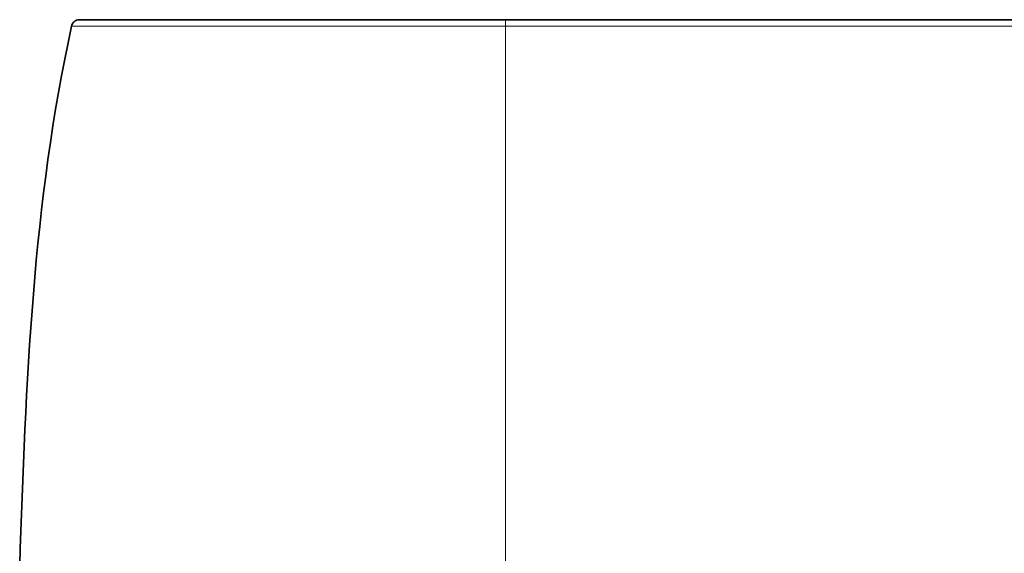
# Model space of a CAD drawing. Header units: millimetres. Extents: x 5 to 415, y 5 to 292.
# Tile 28 of 112: x 83 to 118, y 214 to 233. Entities that reach past the tile are written whole.
import ezdxf

# ---------------------------------------------------------------- set-up
doc = ezdxf.new("R2010")
doc.units = ezdxf.units.MM
doc.layers.add('Sichtbar (ISO)', color=7, linetype='Continuous', lineweight=35)
doc.layers.add('Sichtbar schmal (ISO)', color=7, linetype='Continuous', lineweight=18)

msp = doc.modelspace()

# ---------------------------------------------------------------- linework, layer by layer
at = {"layer": 'Sichtbar (ISO)'}
for p, q in [((100.2748461, 233.30485871), (84.73221868, 233.30485871)), ((100.27484708, 233.30485871), (154.2751523, 233.30485871))]:
    msp.add_line(p, q, dxfattribs=at)
msp.add_open_spline([(84.43917583, 233.06909181), (84.44607935, 233.1005869), (84.45828109, 233.13134113), (84.49121279, 233.18632659), (84.51224372, 233.21131801), (84.56050762, 233.25291241), (84.58834415, 233.2700293), (84.64725482, 233.29433484), (84.67906213, 233.30182617), (84.71795583, 233.30460426), (84.72509405, 233.30485871), (84.73221868, 233.30485871)], degree=3, knots=[0, 0, 0, 0, 0.009672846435, 0.009672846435, 0.019227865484, 0.019227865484, 0.028787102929, 0.028787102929, 0.03834619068, 0.03834619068, 0.040484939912, 0.040484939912, 0.040484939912, 0.040484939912], dxfattribs=at)
msp.add_open_spline([(82.54511089, 213.40485871), (82.76211549, 219.98636247), (83.02714418, 226.63718312), (84.43917594, 233.06909178)], degree=3, dxfattribs=at)
at = {"layer": 'Sichtbar schmal (ISO)'}
for p, q in [((100.27484805, 233.06913509), (100.27484805, 233.30485871)), ((100.27484847, 233.06913443), (154.27515016, 233.06913473))]:
    msp.add_line(p, q, dxfattribs=at)
for points, knots in [([(84.43917594, 233.06909178), (84.43917594, 233.06909179), (84.55320334, 233.06909202), (84.78211799, 233.06909276), (85.01103699, 233.06909351), (85.35484762, 233.06909476), (85.81019692, 233.06909711), (86.26554622, 233.06909946), (86.83243421, 233.0691029), (87.48905684, 233.06910646), (88.14567948, 233.06911001), (88.89203675, 233.06911368), (89.68992558, 233.06911472), (90.48781441, 233.06911575), (91.3372348, 233.06911416), (92.20731296, 233.06911227), (93.07739112, 233.06911038), (93.96812702, 233.0691082), (94.86441262, 233.06910151), (95.76069823, 233.06909482), (96.66253364, 233.06908362), (97.56513197, 233.06909334), (98.46773003, 233.06910306), (99.3710909, 233.06913368), (100.27484834, 233.06913334)], [0.5000012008, 0.5000012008, 0.5000012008, 0.5000012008, 0.5625000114, 0.5625000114, 0.5625000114, 0.62500001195, 0.62500001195, 0.62500001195, 0.68750001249, 0.68750001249, 0.68750001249, 0.75000001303, 0.75000001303, 0.75000001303, 0.81250001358, 0.81250001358, 0.81250001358, 0.87500001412, 0.87500001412, 0.87500001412, 0.93750001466, 0.93750001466, 0.93750001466, 0.999999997, 0.999999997, 0.999999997, 0.999999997]), ([(100.27484847, 233.06913443), (100.27484912, 231.89408353), (100.27484782, 229.47232335), (100.27484981, 225.75907298), (100.27485005, 221.82108718), (100.27485024, 217.6602961), (100.27485035, 213.32225669), (100.27484985, 210.46089717), (100.27484982, 209.12216788)], [0, 0, 0, 0, 0.1585840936, 0.3270372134, 0.4954903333, 0.6639434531, 0.832396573, 1, 1, 1, 1])]:
    msp.add_open_spline(points, degree=3, knots=knots, dxfattribs=at)

doc.saveas('drawing.dxf')
